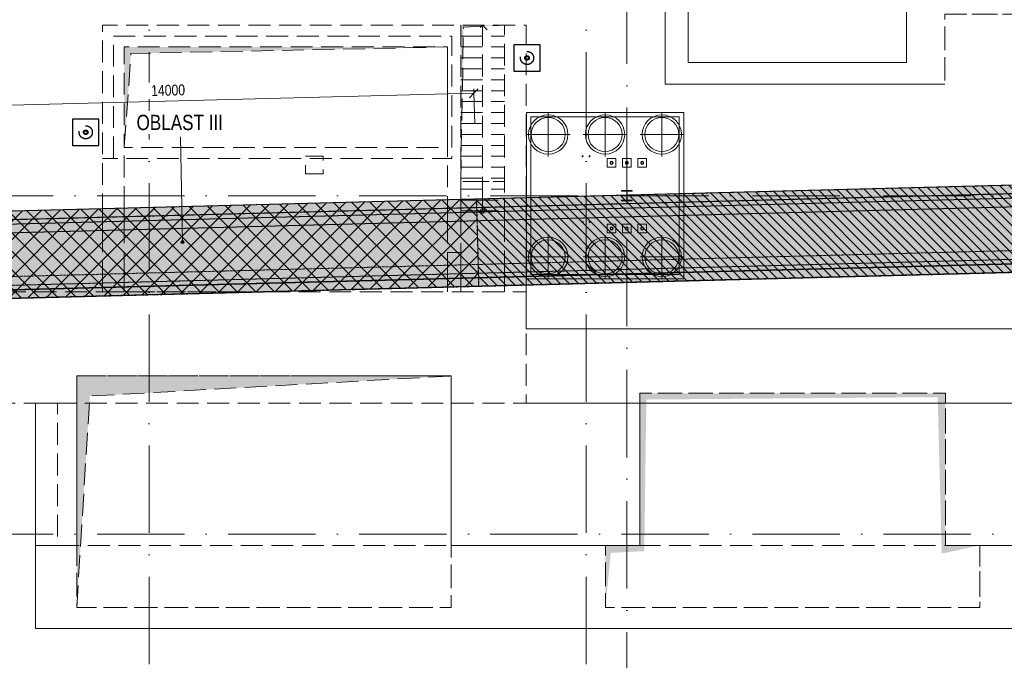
# Model space of a CAD drawing. Header units: millimetres. Extents: x -2694 to 330324, y -17289 to 76899.
# Tile 85 of 142: x 191743 to 214278, y 17862 to 32515. Entities that reach past the tile are written whole.
import ezdxf

# ---------------------------------------------------------------- set-up
doc = ezdxf.new("R2010")
doc.units = ezdxf.units.MM
for name, pattern in [('A_CARA_07', [7, 5, -2]), ('B_CARA_05', [4, 3, -1]), ('IMPORT-A_CARA_07', [700, 500, -200]), ('IMPORT-A_CARA_15', [760, 500, -130, 0, -130]), ('Čerchovaná 20mm', [3000, 2000, -500, 0, -500])]:
    doc.linetypes.add(name, pattern=pattern)
for name, color, linetype, lineweight in [('02_0_25386_PODLAHA HALY A ZÁKLADY VESTAVKŮ 4_6_2025_dwg', 8, 'Continuous', 9), ('11542_003_OK-HALA_TaO-1_ET_R01_AciS_2025-04-14_sloupy_dwg', 150, 'Continuous', 9), ('CA_KOTY', 3, 'Continuous', 9), ('CA_KOTY-100', 3, 'Continuous', 9), ('CA_NOVÉ K-CE', 12, 'Continuous', 25), ('CA_NOVÉ K-CE NEVHRA', 12, 'IMPORT-A_CARA_07', 25), ('CA_OSY', 5, 'IMPORT-A_CARA_15', 13), ('CA_POHHRA18', 9, 'Continuous', 9), ('CA_POHHRA25', 7, 'Continuous', 13), ('CA_TEXT25', 7, 'Continuous', 9), ('CA_ZAKLADY25', 7, 'Continuous', 13), ('CA_ZÁKLADY TG', 9, 'Continuous', 25), ('Konstrukční přípoje', 7, 'Continuous', 13), ('SS_HALA_TaO-DODAVKA_STAVEBNI', 140, 'Continuous', 9), ('SS_HALA_TaO-SLOUP', 140, 'Continuous', 9), ('SS_HALA_TaO-SLOUP2', 140, 'Continuous', 9)]:
    doc.layers.add(name, color=color, linetype=linetype, lineweight=lineweight)
doc.styles.add('Arial_2', font='arial.ttf', dxfattribs={"width": 0.8, "height": 250})
doc.styles.add('Arial_3', font='arial.ttf', dxfattribs={"width": 0.8, "height": 350})
doc.dimstyles.new('HP_Přímá_-_2_5_mm_Ariel', dxfattribs={"dimscale": 304.8, "dimtxt": 255.06485, "dimasz": 0.656168, "dimexe": 0.328084, "dimexo": 0.0625, "dimgap": 0.164042, "dimtad": 1, "dimdec": 0, "dimzin": 0, "dimdsep": 46, "dimtxsty": 'Arial_2', "dimblk1": 'OBLIQUE', "dimblk2": 'OBLIQUE', "dimsah": 1, "dimcen": 0.09, "dimazin": 0, "dimtfac": 1, "dimtdec": 4, "dimtix": 1, "dimtmove": 0, "dimatfit": 3, "dimfxl": 2.296588, "dimfxlon": 1, "dimtvp": 1, "dimtfill": 1, "dimtolj": 1, "dimtzin": 0, "dimarcsym": 2})
pattern_1 = [(0, (0, 0), (609.6, 152.4), [50.292, -406.908, 50.292, -406.908, -2438.4]), (0, (0, 0), (609.6, 152.4), [-914.4, 50.292, -864.108, 50.292, -406.908, -1066.8]), (0, (0, 0), (609.6, 152.4), [-2286, 50.292, -254.508, 50.292, -711.708]), (120, (228.6, 76.2), (-436.78227, 451.729086), [50.292, -406.908, 50.292, -406.908, -2438.4]), (120, (228.6, 76.2), (-436.78227, 451.729086), [-914.4, 50.292, -864.108, 50.292, -406.908, -1066.8]), (120, (228.6, 76.2), (-436.78227, 451.729086), [-2286, 50.292, -254.508, 50.292, -711.708]), (240, (304.8, 381), (-172.81773, -604.129086), [50.292, -406.908, 50.292, -406.908, -2438.4]), (240, (304.8, 381), (-172.81773, -604.129086), [-914.4, 50.292, -864.108, 50.292, -406.908, -1066.8]), (240, (304.8, 381), (-172.81773, -604.129086), [-2286, 50.292, -254.508, 50.292, -711.708])]

# ---------------------------------------------------------------- blocks, each defined once
blk = doc.blocks.new('02_0_25386_PODLAHA HALY A ZÁKLADY VESTAVKŮ 4_6_2025_dwg_A$Cb83b9660-2769428-BOURÁNÍ STÁVAJÍCÍCH ZÁKLADOVÝCH PRVKŮ')
at = {"layer": 'CA_NOVÉ K-CE', "color": 1, "flags": 128}
blk.add_lwpolyline([(-300, -300), (300, -300), (300, 300), (-300, 300)], close=True, dxfattribs=at)
at = {"layer": 'CA_NOVÉ K-CE NEVHRA', "color": 1}
for radius in [150, 51, 35]:
    blk.add_circle((0, 0), radius, dxfattribs=at)
blk = doc.blocks.new('02_0_25386_PODLAHA HALY A ZÁKLADY VESTAVKŮ 4_6_2025_dwg_A$Cb66bb888-2769433-BOURÁNÍ STÁVAJÍCÍCH ZÁKLADOVÝCH PRVKŮ')
at = {"layer": 'CA_ZÁKLADY TG', "linetype": 'IMPORT-A_CARA_07', "lineweight": 9}
for points in [[(12051, 10220), (12115, 13757), (13051, 13800), (12051, 13800), (12051, 10503)], [(4351, 11000), (4505, 13152), (11751, 13300), (4351, 13300)], [(3264, 480), (3562, 5314), (11834, 5775), (3264, 5775), (3264, 709)], [(15364, 480), (15485, 1728), (16253, 1769), (16300, 5236), (22967, 5290), (23061, 1711), (23934, 1900), (23144, 1900), (23144, 5381), (16154, 5381), (16154, 1900), (15364, 1900), (15364, 709)]]:
    blk.add_hatch(color=1, dxfattribs=at).paths.add_polyline_path(points)
at = {"layer": 'CA_ZÁKLADY TG', "color": 240, "linetype": 'IMPORT-A_CARA_07', "lineweight": 9}
for p, q in [((12051, 9815), (12051, 13800)), ((12051, 13550), (13051, 13550)), ((12051, 13300), (13051, 13300)), ((12051, 13050), (13051, 13050)), ((12051, 12800), (13051, 12800)), ((12051, 12550), (13051, 12550)), ((12051, 12300), (13051, 12300)), ((12051, 12050), (13051, 12050)), ((12051, 11800), (13051, 11800)), ((12051, 11550), (13051, 11550)), ((12051, 11300), (13051, 11300)), ((12051, 11050), (13051, 11050)), ((12051, 10800), (13051, 10800)), ((12051, 10550), (13051, 10550)), ((12051, 10300), (13051, 10300)), ((12051, 10050), (13051, 10050)), ((11751, 9807), (11751, 9612)), ((12051, 9620), (12051, 9815)), ((12051, 9800), (12412, 9800)), ((12412, 9800), (13051, 9800)), ((12551, 9827), (12551, 9828)), ((12551, 9633), (12551, 9827)), ((13051, 9841), (13051, 9840)), ((13051, 9840), (13051, 9646)), ((13551, 9853), (13551, 9854)), ((13551, 9853), (13551, 9854)), ((13551, 9659), (13551, 9853)), ((13551, 9659), (13551, 9853)), ((3851, 9602), (3851, 9407)), ((3851, 9602), (3851, 9407)), ((4351, 9420), (4351, 9615)), ((11751, 9612), (11751, 9608)), ((11751, 9608), (11751, 9507)), ((11751, 9507), (11751, 9308)), ((12051, 9616), (12051, 9620)), ((12051, 9515), (12051, 9616)), ((12051, 9550), (12419, 9550)), ((12051, 9316), (12051, 9515)), ((12419, 9550), (13051, 9550)), ((12551, 9629), (12551, 9633)), ((12551, 9550), (12551, 9629)), ((13051, 9646), (13051, 9642)), ((13051, 9642), (13051, 9541)), ((13051, 9541), (13051, 9342)), ((13551, 9655), (13551, 9659)), ((13551, 9655), (13551, 9659)), ((13551, 9554), (13551, 9655)), ((13551, 9554), (13551, 9655)), ((13551, 9355), (13551, 9554)), ((13551, 9355), (13551, 9554)), ((3851, 9407), (3851, 9403)), ((3851, 9407), (3851, 9403)), ((3851, 9403), (3851, 9302)), ((3851, 9403), (3851, 9302)), ((3851, 9302), (3851, 9103)), ((3851, 9302), (3851, 9103)), ((4351, 9416), (4351, 9420)), ((4351, 9315), (4351, 9416)), ((4351, 9116), (4351, 9315)), ((11751, 9308), (11751, 8308)), ((12051, 8316), (12051, 9316)), ((13051, 9342), (13051, 8342)), ((13551, 8355), (13551, 9355)), ((13551, 8355), (13551, 9355)), ((3851, 9103), (3851, 8103)), ((3851, 9103), (3851, 8103)), ((4351, 8116), (4351, 9116)), ((11751, 8600), (12051, 8600)), ((13051, 8342), (13051, 8140)), ((13551, 8153), (13551, 8355)), ((13551, 8153), (13551, 8355)), ((4351, 7915), (4351, 8116)), ((11751, 8308), (11751, 8107)), ((12051, 8114), (12051, 8316)), ((12051, 8016), (12051, 8114)), ((13051, 8140), (13051, 8041)), ((13551, 8054), (13551, 8153)), ((13551, 8054), (13551, 8153)), ((3851, 8103), (3851, 7902)), ((3851, 8103), (3851, 7902)), ((3851, 7902), (3851, 7803)), ((3851, 7902), (3851, 7803)), ((4351, 7816), (4351, 7915)), ((11751, 8107), (11751, 8008)), ((11751, 8008), (11751, 8000)), ((11751, 8000), (11751, 7813)), ((12051, 8007), (12051, 8016)), ((12051, 7821), (12051, 8007)), ((13051, 8041), (13051, 8033)), ((13051, 8033), (13051, 7847)), ((13551, 8046), (13551, 8054)), ((13551, 8046), (13551, 8054)), ((13551, 7860), (13551, 8046)), ((13551, 7860), (13551, 8046)), ((199, 7700), (7385, 7700)), ((3851, 7803), (3851, 7795)), ((3851, 7803), (3851, 7795)), ((3851, 7795), (3851, 7700)), ((3851, 7795), (3851, 7700)), ((3851, 7700), (7385, 7700)), ((4351, 7808), (4351, 7816)), ((4351, 7700), (4351, 7808)), ((7385, 7700), (7646, 7700)), ((7385, 7700), (7646, 7700)), ((11751, 7813), (11751, 7807)), ((11751, 7807), (11751, 7700)), ((12051, 7814), (12051, 7821)), ((12051, 7700), (12051, 7814)), ((13051, 7847), (13051, 7840)), ((13051, 7840), (13051, 7838)), ((13051, 7838), (13051, 7700)), ((13551, 7853), (13551, 7860)), ((13551, 7853), (13551, 7860)), ((13551, 7851), (13551, 7853)), ((13551, 7851), (13551, 7853))]:
    blk.add_line(p, q, dxfattribs=at)
at = {"layer": 'CA_ZÁKLADY TG', "color": 240, "linetype": 'IMPORT-A_CARA_07', "lineweight": 9, "flags": 128}
for points in [[(16734, 12449), (16734, 15349)], [(22254, 14749), (17254, 14749), (17254, 12949), (22254, 12949), (22254, 14749), (17254, 14749), (17254, 12949), (22254, 12949)], [(23134, 14049), (28243, 14049), (23134, 14049), (23134, 12449)], [(23134, 12449), (16734, 12449)], [(8501, 10400), (8901, 10400), (8901, 10800), (8501, 10800)], [(28264, 5150), (23144, 5150), (28264, 5150), (28264, 5775), (28264, 5150), (23144, 5150), (23144, 1900), (28264, 1900), (28264, 480), (36834, 480), (36834, 1900), (40364, 1900), (40364, 480), (48934, 480), (48934, 1900), (51855, 1900), (51855, 0), (2320, 0), (2320, 1900), (3264, 1900), (3264, 480), (11834, 480), (11834, 1900), (15364, 1900), (15364, 480), (23934, 480), (23934, 1900), (28264, 1900), (28264, 5150), (23144, 5150), (23144, 1900), (28264, 1900)], [(3264, 1900), (2320, 1900), (2320, 5150), (2320, 1900), (3264, 1900), (3264, 5150), (3264, 5775), (3264, 5150)], [(3264, 5775), (5901, 5775), (8501, 5775), (5901, 5775)], [(8501, 5775), (11834, 5775), (11834, 5150), (11834, 1900), (16154, 1900), (16154, 5150), (16154, 1900), (11834, 1900), (11834, 5150), (11834, 5775)], [(23144, 5381), (23144, 5150)], [(23934, 480), (15364, 480), (15364, 1900), (11834, 1900), (11834, 480), (3264, 480), (3264, 1900), (2320, 1900), (2320, 0), (51855, 0), (51855, 1900), (48934, 1900), (48934, 480), (40364, 480), (40364, 1900), (36834, 1900), (36834, 480), (28264, 480), (28264, 1900), (23934, 1900)], [(2820, 0), (98270, 0)]]:
    blk.add_lwpolyline(points, close=True, dxfattribs=at)
for points in [[(13551, 9854), (13551, 13800), (3851, 13800), (3851, 9602)], [(13551, 9854), (13551, 13800), (3851, 13800), (3851, 9602)], [(12051, 10220), (12115, 13757), (13051, 13800), (13051, 10220), (12051, 10220), (13051, 10220), (13051, 9841)], [(12551, 9828), (12551, 10300), (12551, 13800), (12445, 13694), (12551, 13800), (12658, 13694)], [(4101, 10750), (4101, 13550), (11851, 13550), (11851, 10750), (3851, 10750)], [(4351, 9615), (4351, 11000), (4505, 13152), (11751, 13300), (11751, 11000), (4351, 11000), (4351, 13300), (11751, 13300), (11751, 9807)], [(13551, 6850), (25051, 6850), (13551, 6850), (25051, 6850), (25051, 5150), (13551, 5150), (25051, 5150), (25051, 6850), (13551, 6850), (13551, 7700), (13551, 5150), (0, 5150), (0, 7502)], [(7646, 7700), (13551, 7700), (13551, 7851)], [(7646, 7700), (13551, 7700), (13551, 7851)], [(3264, 480), (3562, 5314), (11834, 5775)], [(16154, 5150), (16154, 5381), (23144, 5381), (16154, 5381), (16154, 5150)], [(2820, 1900), (98270, 1900), (2820, 1900), (2820, 5150), (2320, 5150), (2320, 0), (2820, 0), (2320, 0), (2320, 5150), (2820, 5150)]]:
    blk.add_lwpolyline(points, dxfattribs=at)
at = {"layer": 'CA_ZÁKLADY TG', "color": 240, "linetype": 'IMPORT-A_CARA_07', "lineweight": 9}
for start, end in [(163.6364, 209.0152), (130.9091, 163.6364), (209.0152, 229.0909), (65.4545, 130.9091), (229.0909, 294.5455), (0, 65.4545), (294.5455, 327.2727), (327.2727, 334.5518), (334.5518, 0)]:
    blk.add_arc((12551, 9550), 50, start, end, dxfattribs=at)
blk = doc.blocks.new('02_0_25386_PODLAHA HALY A ZÁKLADY VESTAVKŮ 4_6_2025_dwg-2745952-BOURÁNÍ STÁVAJÍCÍCH ZÁKLADOVÝCH PRVKŮ')
for name, p in [('02_0_25386_PODLAHA HALY A ZÁKLADY VESTAVKŮ 4_6_2025_dwg_A$Cb66bb888-2769433-BOURÁNÍ STÁVAJÍCÍCH ZÁKLADOVÝCH PRVKŮ', (2496368, -1778956)), ('02_0_25386_PODLAHA HALY A ZÁKLADY VESTAVKŮ 4_6_2025_dwg_A$Cb83b9660-2769428-BOURÁNÍ STÁVAJÍCÍCH ZÁKLADOVÝCH PRVKŮ', (2509938, -1765907)), ('02_0_25386_PODLAHA HALY A ZÁKLADY VESTAVKŮ 4_6_2025_dwg_A$Cb83b9660-2769428-BOURÁNÍ STÁVAJÍCÍCH ZÁKLADOVÝCH PRVKŮ', (2499838, -1767607))]:
    blk.add_blockref(name, p)
blk = doc.blocks.new('pilota 600 mm - D_900_780-V35-BOURÁNÍ STÁVAJÍCÍCH ZÁKLADOVÝCH PRVKŮ')
at = {"layer": 'CA_POHHRA18'}
for p, q in [((0, 0), (0, 500)), ((0, 0), (-500, 0)), ((0, 0), (500, 0)), ((0, 0), (0, -64)), ((0, -64), (0, -364)), ((0, -364), (0, -372)), ((0, -372), (0, -500))]:
    blk.add_line(p, q, dxfattribs=at)
blk = doc.blocks.new('pilota 600 mm - D_900_780-V36-BOURÁNÍ STÁVAJÍCÍCH ZÁKLADOVÝCH PRVKŮ')
at = {"layer": 'CA_POHHRA18'}
for p, q in [((0, 440), (0, 500)), ((0, 432), (0, 440)), ((0, 131), (0, 432)), ((0, 0), (-500, 0)), ((0, 0), (0, 131)), ((0, 0), (0, -500)), ((0, 0), (500, 0))]:
    blk.add_line(p, q, dxfattribs=at)
blk = doc.blocks.new('pilota 600 mm - D_900_780-V37-BOURÁNÍ STÁVAJÍCÍCH ZÁKLADOVÝCH PRVKŮ')
at = {"layer": 'CA_POHHRA18'}
for p, q in [((0, 406), (0, 500)), ((0, 398), (0, 406)), ((0, 98), (0, 398)), ((0, 0), (-500, 0)), ((0, 0), (0, 98)), ((0, 0), (0, -500)), ((0, 0), (500, 0))]:
    blk.add_line(p, q, dxfattribs=at)
blk = doc.blocks.new('pilota 600 mm - D_900_780-2142294-BOURÁNÍ STÁVAJÍCÍCH ZÁKLADOVÝCH PRVKŮ')
at = {"layer": 'CA_POHHRA18'}
for q in [(0, 500), (-500, 0), (0, -500), (500, 0)]:
    blk.add_line((0, 0), q, dxfattribs=at)
blk = doc.blocks.new('pilota 600 mm - D_900_780-2142295-BOURÁNÍ STÁVAJÍCÍCH ZÁKLADOVÝCH PRVKŮ')
at = {"layer": 'CA_POHHRA18'}
for q in [(0, 500), (-500, 0), (500, 0), (0, -500)]:
    blk.add_line((0, 0), q, dxfattribs=at)
blk = doc.blocks.new('M_Šroub HPM-E - 64_E-V83-BOURÁNÍ STÁVAJÍCÍCH ZÁKLADOVÝCH PRVKŮ')
at = {"layer": 'Konstrukční přípoje'}
for p, q in [((-100, -100), (-100, 100)), ((-100, 100), (100, 100)), ((100, 100), (-100, 100)), ((-100, 100), (-100, -100)), ((100, 100), (100, -100)), ((100, -100), (100, 100)), ((100, -100), (-100, -100)), ((-100, -100), (100, -100))]:
    blk.add_line(p, q, dxfattribs=at)
at = {"layer": 'Konstrukční přípoje', "color": 250, "lineweight": 25}
for start, end in [(360, 180), (180, 360)]:
    blk.add_arc((0, 0), 32, start, end, dxfattribs=at)
at = {"layer": 'Konstrukční přípoje'}
for start, end in [(0, 180), (0, 180), (0, 180), (180, 360), (180, 360), (180, 360)]:
    blk.add_arc((0, 0), 32, start, end, dxfattribs=at)
blk = doc.blocks.new('M_Šroub HPM-E - 64_E-V84-BOURÁNÍ STÁVAJÍCÍCH ZÁKLADOVÝCH PRVKŮ')
at = {"layer": 'Konstrukční přípoje', "lineweight": 9}
h = blk.add_hatch(dxfattribs=at)
h.set_pattern_fill('FP_46', color=50, style=0, pattern_type=2)
h.set_pattern_definition([(45, (-205290.05, -29239.87), (-251.4472, 251.4472), []), (45, (-205290.05, -28858.87), (-251.4472, 251.4472), [])])
h.paths.add_polyline_path([(10, -30), (26, -19), (32, 0), (26, 19), (10, 30), (-10, 30), (-26, 19), (-32, 0), (-26, -19), (-10, -30)])
at = {"layer": 'Konstrukční přípoje'}
for p, q in [((-100, -100), (-100, 100)), ((-100, 100), (100, 100)), ((100, 100), (-100, 100)), ((-100, 100), (-100, -100)), ((100, 100), (100, -100)), ((100, -100), (100, 100)), ((100, -100), (-100, -100)), ((-100, -100), (100, -100))]:
    blk.add_line(p, q, dxfattribs=at)
at = {"layer": 'Konstrukční přípoje', "color": 250, "lineweight": 25}
for start, end in [(360, 180), (180, 360)]:
    blk.add_arc((0, 0), 32, start, end, dxfattribs=at)
at = {"layer": 'Konstrukční přípoje'}
for start, end in [(0, 180), (0, 180), (0, 180), (180, 360), (180, 360), (180, 360)]:
    blk.add_arc((0, 0), 32, start, end, dxfattribs=at)
blk = doc.blocks.new('M_Šroub HPM-E - 64_E-V85-BOURÁNÍ STÁVAJÍCÍCH ZÁKLADOVÝCH PRVKŮ')
at = {"layer": 'Konstrukční přípoje'}
for p, q in [((-100, -100), (-100, 100)), ((-100, 100), (100, 100)), ((100, 100), (-100, 100)), ((-100, 100), (-100, -100)), ((100, 100), (100, -100)), ((100, -100), (100, 100)), ((100, -100), (-100, -100)), ((-100, -100), (100, -100))]:
    blk.add_line(p, q, dxfattribs=at)
at = {"layer": 'Konstrukční přípoje', "color": 250, "lineweight": 25}
for start, end in [(360, 180), (180, 360)]:
    blk.add_arc((0, 0), 32, start, end, dxfattribs=at)
at = {"layer": 'Konstrukční přípoje'}
for start, end in [(0, 180), (0, 180), (0, 180), (180, 360), (180, 360), (180, 360)]:
    blk.add_arc((0, 0), 32, start, end, dxfattribs=at)
blk = doc.blocks.new('M_Šroub HPM-E - 64_E-1759690-BOURÁNÍ STÁVAJÍCÍCH ZÁKLADOVÝCH PRVKŮ')
at = {"layer": 'Konstrukční přípoje'}
for p, q in [((100, 100), (-100, 100)), ((-100, 100), (-100, -100)), ((-100, -100), (-100, 100)), ((-100, 100), (100, 100)), ((100, -100), (100, 100)), ((100, 100), (100, -100)), ((-100, -100), (100, -100)), ((100, -100), (-100, -100))]:
    blk.add_line(p, q, dxfattribs=at)
at = {"layer": 'Konstrukční přípoje', "color": 250, "lineweight": 25}
for start, end in [(360, 180), (180, 360)]:
    blk.add_arc((0, 0), 32, start, end, dxfattribs=at)
at = {"layer": 'Konstrukční přípoje'}
for start, end in [(0, 180), (0, 180), (0, 180), (180, 0), (180, 360), (180, 360)]:
    blk.add_arc((0, 0), 32, start, end, dxfattribs=at)
blk = doc.blocks.new('M_Šroub HPM-E - 64_E-V86-BOURÁNÍ STÁVAJÍCÍCH ZÁKLADOVÝCH PRVKŮ')
at = {"layer": 'Konstrukční přípoje', "lineweight": 9}
h = blk.add_hatch(dxfattribs=at)
h.set_pattern_fill('FP_47', color=50, style=0, pattern_type=2)
h.set_pattern_definition([(45, (-205290.05, -27739.87), (-251.4472, 251.4472), []), (45, (-205290.05, -27358.87), (-251.4472, 251.4472), [])])
h.paths.add_polyline_path([(-10, -30), (10, -30), (26, -19), (32, 0), (26, 19), (10, 30), (-10, 30), (-26, 19), (-32, 0), (-26, -19)])
at = {"layer": 'Konstrukční přípoje'}
for p, q in [((100, 100), (-100, 100)), ((-100, 100), (-100, -100)), ((-100, -100), (-100, 100)), ((-100, 100), (100, 100)), ((100, -100), (100, 100)), ((100, 100), (100, -100)), ((-100, -100), (100, -100)), ((100, -100), (-100, -100))]:
    blk.add_line(p, q, dxfattribs=at)
at = {"layer": 'Konstrukční přípoje', "color": 250, "lineweight": 25}
for start, end in [(360, 180), (180, 360)]:
    blk.add_arc((0, 0), 32, start, end, dxfattribs=at)
at = {"layer": 'Konstrukční přípoje'}
for start, end in [(0, 180), (0, 180), (0, 180), (180, 0), (180, 360), (180, 360)]:
    blk.add_arc((0, 0), 32, start, end, dxfattribs=at)
blk = doc.blocks.new('M_Šroub HPM-E - 64_E-V87-BOURÁNÍ STÁVAJÍCÍCH ZÁKLADOVÝCH PRVKŮ')
at = {"layer": 'Konstrukční přípoje'}
for p, q in [((100, 100), (-100, 100)), ((-100, 100), (-100, -100)), ((-100, -100), (-100, 100)), ((-100, 100), (100, 100)), ((100, -100), (100, 100)), ((100, 100), (100, -100)), ((-100, -100), (100, -100)), ((100, -100), (-100, -100))]:
    blk.add_line(p, q, dxfattribs=at)
at = {"layer": 'Konstrukční přípoje', "color": 250, "lineweight": 25}
for start, end in [(360, 180), (180, 360)]:
    blk.add_arc((0, 0), 32, start, end, dxfattribs=at)
at = {"layer": 'Konstrukční přípoje'}
for start, end in [(0, 180), (0, 180), (0, 180), (180, 0), (180, 360), (180, 360)]:
    blk.add_arc((0, 0), 32, start, end, dxfattribs=at)
blk = doc.blocks.new('11542_003_OK-HALA_TaO-1_ET_R01_AciS_2025-04-14_sloupy_dwg-1858929-BOURÁNÍ STÁVAJÍCÍCH ZÁKLADOVÝCH PRVKŮ')
at = {"layer": '11542_003_OK-HALA_TaO-1_ET_R01_AciS_2025-04-14_sloupy_dwg', "color": 140}
for p, q in [((205520, 28610), (205520, 28593)), ((205760, 28610), (205520, 28610)), ((205520, 28593), (205614, 28593)), ((205635, 28572), (205635, 28503)), ((205635, 28503), (205635, 28408)), ((205645, 28503), (205645, 28572)), ((205645, 28408), (205645, 28503)), ((205666, 28593), (205760, 28593)), ((205760, 28593), (205760, 28610)), ((205614, 28387), (205520, 28387)), ((205520, 28387), (205520, 28370)), ((205520, 28370), (205760, 28370)), ((205760, 28387), (205666, 28387)), ((205760, 28370), (205760, 28387))]:
    blk.add_line(p, q, dxfattribs=at)
for centre, radius, start, end in [((204625, 29390), 12, 0, 180), ((204625, 29390), 12, 180, 0), ((204785, 29390), 12, 0, 180), ((204785, 29390), 12, 180, 0), ((205290, 29240), 32, 0, 180), ((205290, 29240), 32, 180, 0), ((205640, 29240), 32, 0, 180), ((205640, 29240), 32, 180, 0), ((205990, 29240), 32, 0, 180), ((205990, 29240), 32, 180, 0), ((205614, 28572), 21, 0, 90), ((205614, 28408), 21, 270, 0), ((205666, 28572), 21, 90, 180), ((205666, 28408), 21, 180, 270), ((204625, 27890), 12, 0, 180), ((204625, 27890), 12, 180, 0), ((204785, 27890), 12, 0, 180), ((204785, 27890), 12, 180, 0), ((205290, 27740), 32, 0, 180), ((205290, 27740), 32, 180, 0), ((205640, 27740), 32, 0, 180), ((205640, 27740), 32, 180, 0), ((205990, 27740), 32, 0, 180), ((205990, 27740), 32, 180, 0)]:
    blk.add_arc(centre, radius, start, end, dxfattribs=at)
at = {"layer": 'SS_HALA_TaO-DODAVKA_STAVEBNI'}
for centre, start, end in [((205290, 29240), 0, 180), ((205290, 29240), 180, 0), ((205640, 29240), 0, 180), ((205640, 29240), 180, 0), ((205990, 29240), 0, 180), ((205990, 29240), 180, 0), ((205290, 27740), 0, 180), ((205290, 27740), 180, 0), ((205640, 27740), 0, 180), ((205640, 27740), 180, 0), ((205990, 27740), 0, 180), ((205990, 27740), 180, 0)]:
    blk.add_arc(centre, 32, start, end, dxfattribs=at)
at = {"layer": 'SS_HALA_TaO-SLOUP'}
for p, q in [((205520, 28610), (205520, 28593)), ((205760, 28610), (205520, 28610)), ((205520, 28593), (205614, 28593)), ((205635, 28572), (205635, 28503)), ((205635, 28503), (205635, 28408)), ((205645, 28503), (205645, 28572)), ((205645, 28408), (205645, 28503)), ((205666, 28593), (205760, 28593)), ((205760, 28593), (205760, 28610)), ((205614, 28387), (205520, 28387)), ((205520, 28387), (205520, 28370)), ((205520, 28370), (205760, 28370)), ((205760, 28387), (205666, 28387)), ((205760, 28370), (205760, 28387))]:
    blk.add_line(p, q, dxfattribs=at)
for centre, start, end in [((205614, 28572), 0, 90), ((205614, 28408), 270, 0), ((205666, 28572), 90, 180), ((205666, 28408), 180, 270)]:
    blk.add_arc(centre, 21, start, end, dxfattribs=at)
at = {"layer": 'SS_HALA_TaO-SLOUP2'}
for centre, start, end in [((204625, 29390), 0, 180), ((204625, 29390), 180, 0), ((204785, 29390), 0, 180), ((204785, 29390), 180, 0), ((204625, 27890), 0, 180), ((204625, 27890), 180, 0), ((204785, 27890), 0, 180), ((204785, 27890), 180, 0)]:
    blk.add_arc(centre, 12, start, end, dxfattribs=at)
blk = doc.blocks.new('DIMBLOCK2-BOURÁNÍ STÁVAJÍCÍCH ZÁKLADOVÝCH PRVKŮ')
at = {"layer": 'CA_KOTY-100'}
for p, q in [((202138, 30834), (202136, 30934)), ((202138, 30834), (202236, 30937)), ((188143, 30471), (202138, 30834)), ((202138, 30834), (202041, 30731)), ((202138, 30834), (202156, 30134)), ((188143, 30471), (188046, 30368)), ((188143, 30471), (188140, 30571)), ((188143, 30471), (188240, 30573)), ((188143, 30471), (188161, 29771))]:
    blk.add_line(p, q, dxfattribs=at)
at = {"layer": 'CA_KOTY-100', "color": 0, "insert": (194748, 31017), "char_height": 250, "width": 918.23, "attachment_point": 1, "rotation": 1.4862, "line_spacing_factor": 0.941778, "style": 'Arial_2', "bg_fill": 3, "box_fill_scale": 1.25, "bg_fill_color": 256, "bg_fill_true_color": 13158600, "bg_fill_transparency": 0}
blk.add_mtext('14000', dxfattribs=at)
blk = doc.blocks.new('_Oblique')
at = {"color": 0, "linetype": 'ByBlock', "lineweight": -2}
blk.add_line((-0.5, -0.5), (0.5, 0.5), dxfattribs=at)

msp = doc.modelspace()

# ---------------------------------------------------------------- hatches: boundary and pattern name
at = {"layer": 'CA_POHHRA18'}
h = msp.add_hatch(dxfattribs=at)
h.set_pattern_fill('FP_191', color=240, style=0, pattern_type=2)
h.set_pattern_definition([(135, (0, 0), (-106.06602, -106.06602), [])])
h.paths.add_polyline_path([(202248.4, 26413.9), (256556.5, 27823), (256584.6, 29822.3), (202196.6, 28413.9)])
h = msp.add_hatch(dxfattribs=at)
h.set_pattern_fill('FP_193', color=90, style=0, pattern_type=2)
h.set_pattern_definition([(45, (0, 0), (-211.99273, 211.99273), []), (135, (0, 0), (-211.99273, -211.99273), [])])
h.paths.add_polyline_path([(188257.7, 26050.9), (202253, 26414), (202201, 28415.2), (188205.7, 28052.1)])
at = {"layer": 'CA_POHHRA25', "linetype": 'B_CARA_05'}
h = msp.add_hatch(dxfattribs=at)
h.set_pattern_fill('FP_7', color=256, style=0, pattern_type=2)
h.set_pattern_definition(pattern_1)
h.paths.add_polyline_path([(164135.6, 27127.5), (256577.9, 29526), (256584.9, 29826.2), (164111.1, 27427)])
h = msp.add_hatch(dxfattribs=at)
h.set_pattern_fill('FP_4', color=256, style=0, pattern_type=2)
h.set_pattern_definition(pattern_1)
h.paths.add_polyline_path([(164185.7, 26929.7), (256555.7, 29326.3), (256562.7, 29626.5), (164161.1, 27229.1)])
h = msp.add_hatch(dxfattribs=at)
h.set_pattern_fill('FP_5', color=256, style=0, pattern_type=2)
h.set_pattern_definition(pattern_1)
h.paths.add_polyline_path([(164295.4, 25632.5), (256525.3, 28025), (256532.4, 28325.3), (164270.9, 25931.9)])
h = msp.add_hatch(dxfattribs=at)
h.set_pattern_fill('FP_7', color=256, style=0, pattern_type=2)
h.set_pattern_definition(pattern_1)
h.paths.add_polyline_path([(164274.5, 25430.5), (256538.1, 27824.4), (256545.1, 28124.6), (164250, 25730)])
at = {"layer": 'CA_TEXT25'}
h = msp.add_hatch(color=256, dxfattribs=at)
edge = h.paths.add_edge_path()
edge.add_arc((195469.4, 27429.2), 35, 0, 360)
at = {"layer": 'CA_ZAKLADY25', "linetype": 'B_CARA_05'}
h = msp.add_hatch(dxfattribs=at)
h.set_pattern_fill('FP_6', color=256, style=0, pattern_type=2)
h.set_pattern_definition(pattern_1)
h.paths.add_polyline_path([(114295.2, 18711.8), (164290.8, 25624.3), (256533.4, 28017.2), (300316.5, 24830.7), (300433, 26438.8), (256575.5, 29630.7), (164143.8, 27232.5), (114232, 20331.6), (73888.4, 22973.1), (68679.3, 27876.5), (374.8, 32323.6), (270.9, 30726.9), (68008.8, 26316.6), (73272.1, 21394.9), (111554.5, 18891.1)])
h = msp.add_hatch(dxfattribs=at)
h.set_pattern_fill('FP_6', color=256, style=0, pattern_type=2)
h.set_pattern_definition(pattern_1)
h.paths.add_polyline_path([(114295.2, 18711.8), (164290.8, 25624.3), (256533.4, 28017.2), (300316.5, 24830.7), (300433, 26438.8), (256575.5, 29630.7), (164143.8, 27232.5), (114232, 20331.6), (73888.4, 22973.1), (68679.3, 27876.5), (374.8, 32323.6), (270.9, 30726.9), (68008.8, 26316.6), (73272.1, 21394.9), (111554.5, 18891.1)])
h = msp.add_hatch(dxfattribs=at)
h.set_pattern_fill('FP_6', color=256, style=0, pattern_type=2)
h.set_pattern_definition(pattern_1)
h.paths.add_polyline_path([(114205.2, 18514.7), (164274.5, 25437.3), (256538.1, 27831.1), (300315, 24639.3), (300460.1, 26633.1), (256584.9, 29826.2), (164111.1, 27427), (114133, 20516.9), (71848.8, 23275.6), (259.8, 29642.3), (82.6, 27650.1), (71406.6, 21306.9), (111554.5, 18687.6)])
h = msp.add_hatch(dxfattribs=at)
h.set_pattern_fill('FP_6', color=256, style=0, pattern_type=2)
h.set_pattern_definition(pattern_1)
h.paths.add_polyline_path([(114205.2, 18514.7), (164274.5, 25437.3), (256538.1, 27831.1), (300315, 24639.3), (300460.1, 26633.1), (256584.9, 29826.2), (164111.1, 27427), (114133, 20516.9), (71848.8, 23275.6), (259.8, 29642.3), (82.6, 27650.1), (71406.6, 21306.9), (111554.5, 18687.6)])

# ---------------------------------------------------------------- linework, layer by layer
at = {"layer": 'CA_OSY', "linetype": 'Čerchovaná 20mm', "lineweight": 9}
for p, q in [((194705, -226.2), (194705, 75699.1)), ((204705, -226.2), (204705, 75699.1)), ((205640, -1496.2), (205640, 75184.5)), ((-1493.6, 28489.9), (299971.9, 28489.9)), ((-1493.6, 20749.9), (299971.9, 20749.9))]:
    msp.add_line(p, q, dxfattribs=at)
at = {"layer": 'CA_POHHRA25', "linetype": 'B_CARA_05', "lineweight": 9}
for p, q in [((164111.1, 27427), (256584.9, 29826.2)), ((256584.9, 29826.2), (164111.1, 27427)), ((256577.9, 29526), (171794.8, 27326.2)), ((256562.7, 29626.5), (176790.5, 27556.8)), ((176790.5, 27556.8), (256562.7, 29626.5)), ((176793.1, 27455.9), (256577.9, 29526)), ((164185.7, 26929.7), (256555.7, 29326.3)), ((256555.7, 29326.3), (176798.2, 27256.9)), ((256532.4, 28325.3), (171825.8, 26127.9)), ((176824.2, 26257.6), (256532.4, 28325.3)), ((256545.1, 28124.6), (164250, 25730)), ((256525.3, 28025), (171833.6, 25828)), ((176829.4, 26056.4), (256545.1, 28124.6)), ((176831.9, 25957.7), (256525.3, 28025)), ((164274.5, 25430.5), (256538.1, 27824.4)), ((256538.1, 27824.4), (164274.5, 25430.5))]:
    msp.add_line(p, q, dxfattribs=at)
at = {"layer": 'CA_POHHRA25', "linetype": 'A_CARA_07', "lineweight": 9}
for p, q in [((256584.6, 29822.3), (202196.6, 28413.9)), ((202201, 28415.2), (188205.7, 28052.1)), ((202196.6, 28413.9), (202248.4, 26413.9)), ((202253, 26414), (202201, 28415.2)), ((202248.4, 26413.9), (256550.5, 27822.8)), ((188257.7, 26050.9), (202253, 26414))]:
    msp.add_line(p, q, dxfattribs=at)
at = {"layer": 'CA_TEXT25', "color": 50}
msp.add_circle((195469.4, 27429.2), 35, dxfattribs=at)
at = {"layer": 'CA_ZAKLADY25', "lineweight": 9}
for p, q in [((203340, 28443.5), (203340, 30390.3)), ((203340, 30390.3), (206940, 30390.3)), ((206940, 30390.3), (203340, 30390.3)), ((203340, 30390.3), (203340, 28443.5)), ((206940, 30390.3), (206940, 28536.8)), ((206940, 28536.8), (206940, 30390.3)), ((203340, 26590.3), (203340, 28443.5)), ((203340, 28443.5), (203340, 26590.3)), ((206940, 28536.8), (206940, 26590.3)), ((206940, 26590.3), (206940, 28536.8)), ((206940, 26590.3), (203340, 26590.3)), ((203340, 26590.3), (206940, 26590.3))]:
    msp.add_line(p, q, dxfattribs=at)
at = {"layer": 'CA_ZAKLADY25'}
for p, q in [((206840, 30290.3), (203440, 30290.3)), ((203440, 30290.3), (203440, 28446.1)), ((203440, 28446.1), (203440, 30290.3)), ((203440, 30290.3), (206840, 30290.3)), ((206840, 28534.2), (206840, 30290.3)), ((206840, 30290.3), (206840, 28534.2)), ((203440, 28446.1), (203440, 26690.3)), ((203440, 26690.3), (203440, 28446.1)), ((206840, 26690.3), (206840, 28534.2)), ((206840, 28534.2), (206840, 26690.3)), ((203440, 26690.3), (206840, 26690.3)), ((206840, 26690.3), (203440, 26690.3))]:
    msp.add_line(p, q, dxfattribs=at)
at = {"layer": 'CA_ZAKLADY25', "linetype": 'B_CARA_05', "lineweight": 9}
for p, q in [((164111.1, 27427), (256584.9, 29826.2)), ((256584.9, 29826.2), (164111.1, 27427)), ((164111.1, 27427), (256584.9, 29826.2)), ((256584.9, 29826.2), (164111.1, 27427)), ((164143.8, 27232.5), (256575.5, 29630.7)), ((256575.5, 29630.7), (164143.8, 27232.5)), ((164143.8, 27232.5), (256575.5, 29630.7)), ((256575.5, 29630.7), (164143.8, 27232.5)), ((256533.4, 28017.2), (164290.8, 25624.3)), ((164290.8, 25624.3), (256533.4, 28017.2)), ((256533.4, 28017.2), (164290.8, 25624.3)), ((164290.8, 25624.3), (256533.4, 28017.2)), ((256538.1, 27831.1), (164274.5, 25437.3)), ((164274.5, 25437.3), (256538.1, 27831.1)), ((256538.1, 27831.1), (164274.5, 25437.3)), ((164274.5, 25437.3), (256538.1, 27831.1))]:
    msp.add_line(p, q, dxfattribs=at)
at = {"layer": 'CA_ZAKLADY25', "lineweight": 9}
for centre, radius, start, end in [((203840, 29889.9), 450, 0, 180), ((203840, 29889.9), 450, 0, 180), ((203840, 29889.9), 390, 90, 270), ((203840, 29889.9), 390, 90, 270), ((203840, 29889.9), 390, 270, 90), ((203840, 29889.9), 390, 270, 90), ((205140, 29889.9), 450, 0, 180), ((205140, 29889.9), 450, 0, 180), ((205140, 29889.9), 390, 90, 270), ((205140, 29889.9), 390, 90, 270), ((205140, 29889.9), 390, 270, 90), ((205140, 29889.9), 390, 270, 90), ((206440, 29889.9), 450, 0, 180), ((206440, 29889.9), 450, 0, 180), ((206440, 29889.9), 390, 90, 270), ((206440, 29889.9), 390, 90, 270), ((206440, 29889.9), 390, 270, 90), ((206440, 29889.9), 390, 270, 90), ((203840, 29889.9), 450, 180, 360), ((203840, 29889.9), 450, 180, 0), ((205140, 29889.9), 450, 180, 360), ((205140, 29889.9), 450, 180, 0), ((206440, 29889.9), 450, 180, 360), ((206440, 29889.9), 450, 180, 360), ((203840, 27089.9), 450, 0, 180), ((203840, 27089.9), 450, 0, 180), ((205140, 27089.9), 450, 0, 180), ((205140, 27089.9), 450, 0, 180), ((206440, 27089.9), 450, 0, 180), ((206440, 27089.9), 450, 0, 180), ((203840, 27089.9), 390, 90, 270), ((203840, 27089.9), 390, 90, 270), ((203840, 27089.9), 390, 270, 90), ((203840, 27089.9), 390, 270, 90), ((205140, 27089.9), 390, 90, 270), ((205140, 27089.9), 390, 90, 270), ((205140, 27089.9), 390, 270, 90), ((205140, 27089.9), 390, 270, 90), ((206440, 27089.9), 390, 90, 270), ((206440, 27089.9), 390, 90, 270), ((206440, 27089.9), 390, 270, 90), ((206440, 27089.9), 390, 270, 90), ((203840, 27089.9), 450, 180, 0), ((203840, 27089.9), 450, 180, 0), ((205140, 27089.9), 450, 180, 0), ((205140, 27089.9), 450, 180, 0), ((206440, 27089.9), 450, 180, 360), ((206440, 27089.9), 450, 180, 0)]:
    msp.add_arc(centre, radius, start, end, dxfattribs=at)

# ---------------------------------------------------------------- block references
at = {"layer": '02_0_25386_PODLAHA HALY A ZÁKLADY VESTAVKŮ 4_6_2025_dwg', "color": 240, "linetype": 'IMPORT-A_CARA_07'}
msp.add_blockref('02_0_25386_PODLAHA HALY A ZÁKLADY VESTAVKŮ 4_6_2025_dwg-2745952-BOURÁNÍ STÁVAJÍCÍCH ZÁKLADOVÝCH PRVKŮ', (-2306582.6, 1797547.1), dxfattribs=at)
at = {"layer": '11542_003_OK-HALA_TaO-1_ET_R01_AciS_2025-04-14_sloupy_dwg', "color": 140}
msp.add_blockref('11542_003_OK-HALA_TaO-1_ET_R01_AciS_2025-04-14_sloupy_dwg-1858929-BOURÁNÍ STÁVAJÍCÍCH ZÁKLADOVÝCH PRVKŮ', (0, 0), dxfattribs=at)
at = {"layer": 'CA_POHHRA18', "rotation": 180}
for name, p in [('pilota 600 mm - D_900_780-2142295-BOURÁNÍ STÁVAJÍCÍCH ZÁKLADOVÝCH PRVKŮ', (203840, 29889.9)), ('pilota 600 mm - D_900_780-2142295-BOURÁNÍ STÁVAJÍCÍCH ZÁKLADOVÝCH PRVKŮ', (205140, 29889.9)), ('pilota 600 mm - D_900_780-V36-BOURÁNÍ STÁVAJÍCÍCH ZÁKLADOVÝCH PRVKŮ', (203840, 27089.9)), ('pilota 600 mm - D_900_780-V37-BOURÁNÍ STÁVAJÍCÍCH ZÁKLADOVÝCH PRVKŮ', (205140, 27089.9))]:
    msp.add_blockref(name, p, dxfattribs=at)
at = {"layer": 'CA_POHHRA18'}
for name, p in [('pilota 600 mm - D_900_780-2142294-BOURÁNÍ STÁVAJÍCÍCH ZÁKLADOVÝCH PRVKŮ', (206440, 29889.9)), ('pilota 600 mm - D_900_780-V35-BOURÁNÍ STÁVAJÍCÍCH ZÁKLADOVÝCH PRVKŮ', (206440, 27089.9))]:
    msp.add_blockref(name, p, dxfattribs=at)
at = {"layer": 'Konstrukční přípoje'}
for name, p in [('M_Šroub HPM-E - 64_E-V84-BOURÁNÍ STÁVAJÍCÍCH ZÁKLADOVÝCH PRVKŮ', (205290, 29239.9)), ('M_Šroub HPM-E - 64_E-V83-BOURÁNÍ STÁVAJÍCÍCH ZÁKLADOVÝCH PRVKŮ', (205640, 29239.9)), ('M_Šroub HPM-E - 64_E-V85-BOURÁNÍ STÁVAJÍCÍCH ZÁKLADOVÝCH PRVKŮ', (205990, 29239.9)), ('M_Šroub HPM-E - 64_E-V86-BOURÁNÍ STÁVAJÍCÍCH ZÁKLADOVÝCH PRVKŮ', (205290, 27739.9)), ('M_Šroub HPM-E - 64_E-1759690-BOURÁNÍ STÁVAJÍCÍCH ZÁKLADOVÝCH PRVKŮ', (205640, 27739.9)), ('M_Šroub HPM-E - 64_E-V87-BOURÁNÍ STÁVAJÍCÍCH ZÁKLADOVÝCH PRVKŮ', (205990, 27739.9))]:
    msp.add_blockref(name, p, dxfattribs=at)

# ---------------------------------------------------------------- next in the draw order: dimensions: what is measured, and where the dimension line sits
at = {"layer": 'CA_KOTY'}
dim = msp.add_linear_dim(base=(202138.3, 30834), p1=(188161.1, 29771.1), p2=(202156.4, 30134.2), angle=1.48624, dimstyle='HP_Přímá_-_2_5_mm_Ariel', override={"dimpost": '<>', "dimfxl": 14000}, dxfattribs=at)
dim.commit()
dim.dimension.update_dxf_attribs({"geometry": 'DIMBLOCK2-BOURÁNÍ STÁVAJÍCÍCH ZÁKLADOVÝCH PRVKŮ', "text_midpoint": (195136, 30830)})

# ---------------------------------------------------------------- next in the draw order: linework, layer by layer
at = {"layer": 'CA_TEXT25', "color": 50}
msp.add_line((195469.4, 27429.2), (195423.1, 29834.3), dxfattribs=at)

# ---------------------------------------------------------------- next in the draw order: texts
at = {"layer": 'CA_TEXT25', "insert": (194417.5, 30340.1), "char_height": 350, "width": 2430.716, "attachment_point": 1, "style": 'Arial_3', "bg_fill": 3, "box_fill_scale": 1.25, "bg_fill_color": 256, "bg_fill_true_color": 13158600, "bg_fill_transparency": 0}
msp.add_mtext('OBLAST III', dxfattribs=at)

doc.saveas('drawing.dxf')
